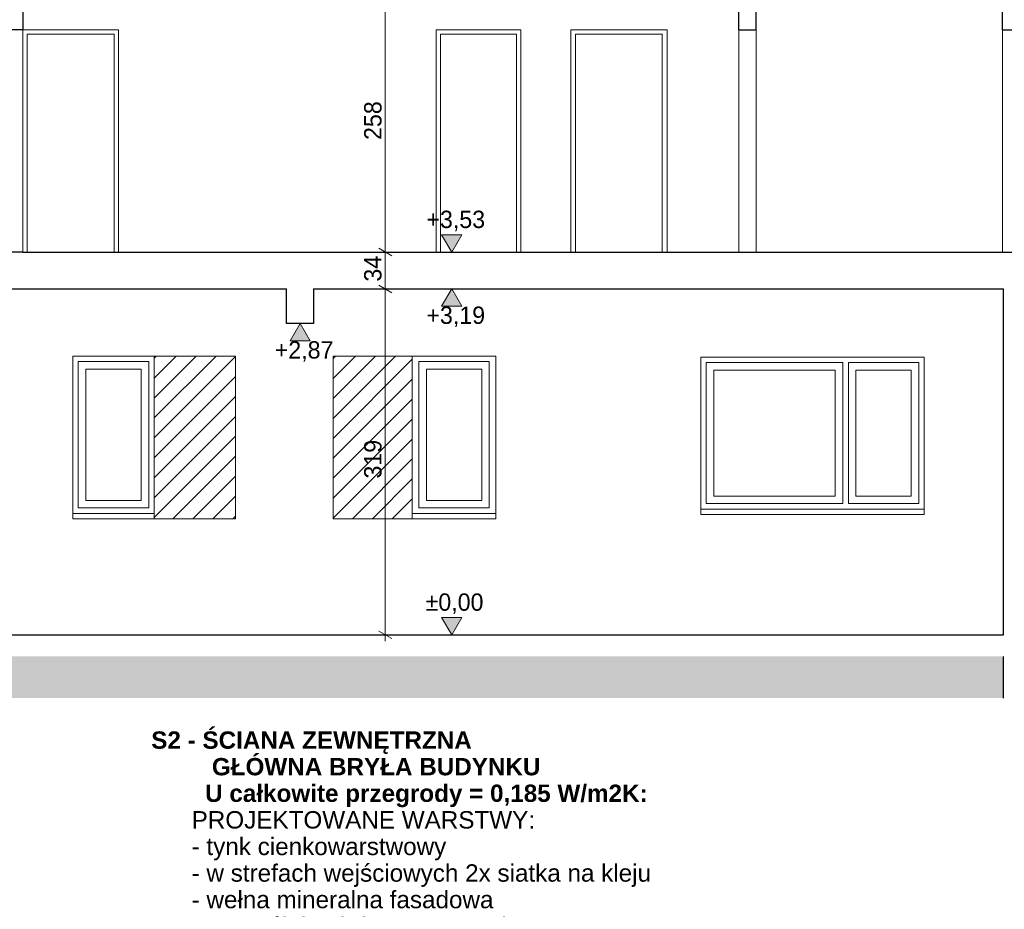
# Model space of a CAD drawing. Extents: x -547885 to -186295, y -25370 to 156194.
# Tile 105 of 256: x -484058 to -474980, y -14861 to -6656. Entities that reach past the tile are written whole.
import ezdxf

# ---------------------------------------------------------------- set-up
doc = ezdxf.new("R2010")
doc.units = 0
doc.header["$MEASUREMENT"] = 0
for name, color, linetype, lineweight in [('Arch opisy_Nr_Pióra__5', 7, 'Continuous', 13), ('Arch stropy_Nr_Pióra__1', 7, 'Continuous', 25), ('arch wypelnienia_Nr_Pióra__18', 9, 'Continuous', 15), ('Arch zmurowania_Nr_Pióra__21', 7, 'Continuous', 9), ('INWENT WYMIARY_Nr_Pióra__21', 7, 'Continuous', 9), ('INWENT. DRZWI_Nr_Pióra__21', 7, 'Continuous', 9), ('INWENT.ŚCIANY_Nr_Pióra__1', 7, 'Continuous', 25), ('INWENT.ŚCIANY_Nr_Pióra__21', 7, 'Continuous', 9), ('INWENT.ŚCIANY_Nr_Pióra__5', 7, 'Continuous', 13), ('Istniejące schody_Nr_Pióra__5', 7, 'Continuous', 13)]:
    doc.layers.add(name, color=color, linetype=linetype, lineweight=lineweight)
doc.layers.add('INWENT WYMIARY', color=7, linetype='Continuous')
doc.layers.add('INWENT. OKNA_Nr_Pióra__9', color=7, linetype='Continuous', lineweight=9, true_color=0x3dad99)
doc.styles.add('GENERATED_STYLE_10', font='arial.ttf')
doc.styles.add('GENERATED_STYLE_2', font='txt')
doc.dimstyles.new('GENERATED_STYLE__4', dxfattribs={"dimtxt": 160.000002, "dimasz": 91.2, "dimexe": 0.18, "dimexo": 0, "dimgap": 0.09, "dimtad": 1, "dimdec": 0, "dimlfac": 0.1, "dimzin": 0, "dimdsep": 46, "dimtxsty": 'GENERATED_STYLE_2', "dimblk": 'ARROWHEAD_2', "dimblk1": 'ARROWHEAD_2', "dimblk2": 'ARROWHEAD_2', "dimcen": 0.09, "dimclrd": 7, "dimclre": 7, "dimclrt": 7, "dimazin": 0, "dimtfac": 1, "dimtdec": 4, "dimtmove": 0, "dimatfit": 3, "dimfxl": 0, "dimtolj": 1, "dimtzin": 0, "dimarcsym": 0})
pattern_1 = [(45, (0, 0), (-91.923878, 91.923878), [])]

# ---------------------------------------------------------------- blocks, each defined once
blk = doc.blocks.new('*D400')
at = {"layer": 'INWENT WYMIARY_Nr_Pióra__21', "linetype": 'Continuous'}
for p, q in [((-480598.3, -9139.6), (-480778.3, -9139.6)), ((-480748.3, -9105), (-480628.3, -9174.3)), ((-480688.3, -12329.6), (-480688.3, -9139.6)), ((-480598.3, -12329.6), (-480778.3, -12329.6)), ((-480748.3, -12295), (-480628.3, -12364.3)), ((-480688.3, -12388.3), (-480688.3, -12329.6))]:
    blk.add_line(p, q, dxfattribs=at)
at = {"layer": 'INWENT WYMIARY_Nr_Pióra__21', "char_height": 160, "attachment_point": 7, "rotation": 90, "style": 'GENERATED_STYLE_2'}
for s, insert in [('{163}', (-480720.3, -4808.3)), ('{25}', (-480720.3, -5539.9)), ('{14}', (-480904.3, -5992)), ('{26}', (-480720.3, -6459.1)), ('{258}', (-480720.3, -7765.6)), ('{34}', (-480720.3, -9072)), ('{319}', (-480720.3, -10888.2))]:
    blk.add_mtext(s, dxfattribs=dict(at, insert=insert))
blk = doc.blocks.new('ARROWHEAD_2')
at = {"color": 0, "linetype": 'Continuous', "lineweight": 0}
for p, q in [((0, 0), (-1, 0)), ((-0.378, -0.655), (0.378, 0.655))]:
    blk.add_line(p, q, dxfattribs=at)
blk = doc.blocks.new('*D401')
at = {"layer": 'INWENT WYMIARY_Nr_Pióra__21', "linetype": 'Continuous'}
for p, q in [((-480598.3, -8799.6), (-480778.3, -8799.6)), ((-480748.3, -8765), (-480628.3, -8834.3)), ((-480688.3, -9139.6), (-480688.3, -8799.6)), ((-480598.3, -9139.6), (-480778.3, -9139.6)), ((-480748.3, -9105), (-480628.3, -9174.3))]:
    blk.add_line(p, q, dxfattribs=at)
at = {"layer": 'INWENT WYMIARY_Nr_Pióra__21', "char_height": 160, "attachment_point": 7, "rotation": 90, "style": 'GENERATED_STYLE_2'}
for s, insert in [('{163}', (-480720.3, -4808.3)), ('{25}', (-480720.3, -5539.9)), ('{14}', (-480904.3, -5992)), ('{26}', (-480720.3, -6459.1)), ('{258}', (-480720.3, -7765.6)), ('{34}', (-480720.3, -9072)), ('{319}', (-480720.3, -10888.2))]:
    blk.add_mtext(s, dxfattribs=dict(at, insert=insert))
blk = doc.blocks.new('*D402')
at = {"layer": 'INWENT WYMIARY_Nr_Pióra__21', "linetype": 'Continuous'}
for p, q in [((-480598.3, -6219.6), (-480778.3, -6219.6)), ((-480748.3, -6185), (-480628.3, -6254.3)), ((-480688.3, -8799.6), (-480688.3, -6219.6)), ((-480598.3, -8799.6), (-480778.3, -8799.6)), ((-480748.3, -8765), (-480628.3, -8834.3))]:
    blk.add_line(p, q, dxfattribs=at)
at = {"layer": 'INWENT WYMIARY_Nr_Pióra__21', "char_height": 160, "attachment_point": 7, "rotation": 90, "style": 'GENERATED_STYLE_2'}
for s, insert in [('{163}', (-480720.3, -4808.3)), ('{25}', (-480720.3, -5539.9)), ('{14}', (-480904.3, -5992)), ('{26}', (-480720.3, -6459.1)), ('{258}', (-480720.3, -7765.6)), ('{34}', (-480720.3, -9072)), ('{319}', (-480720.3, -10888.2))]:
    blk.add_mtext(s, dxfattribs=dict(at, insert=insert))
blk = doc.blocks.new('*D403')
at = {"layer": 'INWENT WYMIARY_Nr_Pióra__21', "linetype": 'Continuous'}
for p, q in [((-480598.3, -5959.6), (-480778.3, -5959.6)), ((-480748.3, -5925), (-480628.3, -5994.3)), ((-480688.3, -6219.6), (-480688.3, -5959.6)), ((-480598.3, -6219.6), (-480778.3, -6219.6)), ((-480748.3, -6185), (-480628.3, -6254.3))]:
    blk.add_line(p, q, dxfattribs=at)
at = {"layer": 'INWENT WYMIARY_Nr_Pióra__21', "char_height": 160, "attachment_point": 7, "rotation": 90, "style": 'GENERATED_STYLE_2'}
for s, insert in [('{163}', (-480720.3, -4808.3)), ('{25}', (-480720.3, -5539.9)), ('{14}', (-480904.3, -5992)), ('{26}', (-480720.3, -6459.1)), ('{258}', (-480720.3, -7765.6)), ('{34}', (-480720.3, -9072)), ('{319}', (-480720.3, -10888.2))]:
    blk.add_mtext(s, dxfattribs=dict(at, insert=insert))
blk = doc.blocks.new('*D404')
at = {"layer": 'INWENT WYMIARY_Nr_Pióra__21', "linetype": 'Continuous'}
for p, q in [((-480748.3, -5785), (-480628.3, -5854.3)), ((-480598.3, -5819.6), (-480778.3, -5819.6)), ((-480688.3, -5959.6), (-480688.3, -5819.6)), ((-480598.3, -5959.6), (-480778.3, -5959.6)), ((-480748.3, -5925), (-480628.3, -5994.3))]:
    blk.add_line(p, q, dxfattribs=at)
at = {"layer": 'INWENT WYMIARY_Nr_Pióra__21', "char_height": 160, "attachment_point": 7, "rotation": 90, "style": 'GENERATED_STYLE_2'}
for s, insert in [('{163}', (-480720.3, -4808.3)), ('{25}', (-480720.3, -5539.9)), ('{14}', (-480904.3, -5992)), ('{26}', (-480720.3, -6459.1)), ('{258}', (-480720.3, -7765.6)), ('{34}', (-480720.3, -9072)), ('{319}', (-480720.3, -10888.2))]:
    blk.add_mtext(s, dxfattribs=dict(at, insert=insert))
blk = doc.blocks.new('*D405')
at = {"layer": 'INWENT WYMIARY_Nr_Pióra__21', "linetype": 'Continuous'}
for p, q in [((-480598.3, -5574.6), (-480778.3, -5574.6)), ((-480748.3, -5540), (-480628.3, -5609.3)), ((-480688.3, -5819.6), (-480688.3, -5574.6)), ((-480748.3, -5785), (-480628.3, -5854.3)), ((-480598.3, -5819.6), (-480778.3, -5819.6))]:
    blk.add_line(p, q, dxfattribs=at)
at = {"layer": 'INWENT WYMIARY_Nr_Pióra__21', "char_height": 160, "attachment_point": 7, "rotation": 90, "style": 'GENERATED_STYLE_2'}
for s, insert in [('{163}', (-480720.3, -4808.3)), ('{25}', (-480720.3, -5539.9)), ('{14}', (-480904.3, -5992)), ('{26}', (-480720.3, -6459.1)), ('{258}', (-480720.3, -7765.6)), ('{34}', (-480720.3, -9072)), ('{319}', (-480720.3, -10888.2))]:
    blk.add_mtext(s, dxfattribs=dict(at, insert=insert))
blk = doc.blocks.new('*D406')
at = {"layer": 'INWENT WYMIARY_Nr_Pióra__21', "linetype": 'Continuous'}
for p, q in [((-480688.3, -3939.6), (-480688.3, -3880.9)), ((-480598.3, -3939.6), (-480778.3, -3939.6)), ((-480628.3, -3974.3), (-480748.3, -3905)), ((-480688.3, -5574.6), (-480688.3, -3939.6)), ((-480598.3, -5574.6), (-480778.3, -5574.6)), ((-480748.3, -5540), (-480628.3, -5609.3))]:
    blk.add_line(p, q, dxfattribs=at)
at = {"layer": 'INWENT WYMIARY_Nr_Pióra__21', "char_height": 160, "attachment_point": 7, "rotation": 90, "style": 'GENERATED_STYLE_2'}
for s, insert in [('{163}', (-480720.3, -4808.3)), ('{25}', (-480720.3, -5539.9)), ('{14}', (-480904.3, -5992)), ('{26}', (-480720.3, -6459.1)), ('{258}', (-480720.3, -7765.6)), ('{34}', (-480720.3, -9072)), ('{319}', (-480720.3, -10888.2))]:
    blk.add_mtext(s, dxfattribs=dict(at, insert=insert))
blk = doc.blocks.new('Wymiary_28', base_point=(-480075.2, -9139.6))
at = {"layer": 'INWENT WYMIARY_Nr_Pióra__21', "linetype": 'Continuous'}
blk.add_hatch(color=256, dxfattribs=at).paths.add_polyline_path([(-480075.2, -9139.6), (-480168, -9299.6), (-479982.4, -9299.6)], flags=0)
for p, q in [((-480075.2, -9139.6), (-480195.2, -9139.6)), ((-480075.2, -9139.6), (-480168, -9299.6)), ((-480075.2, -9139.6), (-479955.2, -9139.6)), ((-479982.4, -9299.6), (-480075.2, -9139.6)), ((-480168, -9299.6), (-479982.4, -9299.6))]:
    blk.add_line(p, q, dxfattribs=at)
at = {"layer": 'INWENT WYMIARY_Nr_Pióra__21', "insert": (-480308.6, -9491.6), "char_height": 160, "attachment_point": 7, "style": 'GENERATED_STYLE_2'}
blk.add_mtext('{+3,19}', dxfattribs=at)
blk = doc.blocks.new('Wymiary_29', base_point=(-480075.2, -8799.6))
at = {"layer": 'INWENT WYMIARY_Nr_Pióra__21', "linetype": 'Continuous'}
blk.add_hatch(color=256, dxfattribs=at).paths.add_polyline_path([(-480075.2, -8799.6), (-480168, -8639.6), (-479982.4, -8639.6)], flags=0)
for p, q in [((-480075.2, -8799.6), (-480168, -8639.6)), ((-480168, -8639.6), (-479982.4, -8639.6)), ((-479982.4, -8639.6), (-480075.2, -8799.6)), ((-480075.2, -8799.6), (-480195.2, -8799.6)), ((-480075.2, -8799.6), (-479955.2, -8799.6))]:
    blk.add_line(p, q, dxfattribs=at)
at = {"layer": 'INWENT WYMIARY_Nr_Pióra__21', "insert": (-480308.6, -8607.6), "char_height": 160, "attachment_point": 7, "style": 'GENERATED_STYLE_2'}
blk.add_mtext('{+3,53}', dxfattribs=at)
blk = doc.blocks.new('Wymiary_30', base_point=(-480075.2, -12329.6))
at = {"layer": 'INWENT WYMIARY_Nr_Pióra__21', "linetype": 'Continuous'}
blk.add_hatch(color=256, dxfattribs=at).paths.add_polyline_path([(-480075.2, -12329.6), (-480168, -12169.6), (-479982.4, -12169.6)], flags=0)
for p, q in [((-480075.2, -12329.6), (-480168, -12169.6)), ((-480168, -12169.6), (-479982.4, -12169.6)), ((-479982.4, -12169.6), (-480075.2, -12329.6)), ((-480075.2, -12329.6), (-480195.2, -12329.6)), ((-480075.2, -12329.6), (-479955.2, -12329.6))]:
    blk.add_line(p, q, dxfattribs=at)
at = {"layer": 'INWENT WYMIARY_Nr_Pióra__21', "insert": (-480316.1, -12137.6), "char_height": 160, "attachment_point": 7, "style": 'GENERATED_STYLE_2'}
blk.add_mtext('{±0,00}', dxfattribs=at)
blk = doc.blocks.new('Wymiary_76', base_point=(-481473.3, -9459.6))
at = {"layer": 'INWENT WYMIARY_Nr_Pióra__21', "linetype": 'Continuous'}
blk.add_hatch(color=256, dxfattribs=at).paths.add_polyline_path([(-481473.3, -9459.6), (-481566.1, -9619.6), (-481380.5, -9619.6)], flags=0)
for p, q in [((-481473.3, -9459.6), (-481593.3, -9459.6)), ((-481473.3, -9459.6), (-481566.1, -9619.6)), ((-481473.3, -9459.6), (-481353.3, -9459.6)), ((-481380.5, -9619.6), (-481473.3, -9459.6)), ((-481566.1, -9619.6), (-481380.5, -9619.6))]:
    blk.add_line(p, q, dxfattribs=at)
at = {"layer": 'INWENT WYMIARY_Nr_Pióra__21', "insert": (-481706.7, -9811.6), "char_height": 160, "attachment_point": 7, "style": 'GENERATED_STYLE_2'}
blk.add_mtext('{+2,87}', dxfattribs=at)

msp = doc.modelspace()

# ---------------------------------------------------------------- hatches: boundary and pattern name
at = {"layer": 'arch wypelnienia_Nr_Pióra__18', "linetype": 'Continuous'}
msp.add_hatch(color=256, dxfattribs=at).paths.add_polyline_path([(-488348.3, -12529.6), (-474988.3, -12529.6), (-474988.3, -12913.5), (-488348.3, -12913.5)], flags=0)
at = {"layer": 'Arch zmurowania_Nr_Pióra__21', "linetype": 'Continuous'}
h = msp.add_hatch(dxfattribs=at)
h.set_pattern_fill('Common_Brick', color=256, style=0, pattern_type=2)
h.set_pattern_definition(pattern_1)
h.paths.add_polyline_path([(-482818.3, -11259.6), (-482068.3, -11259.6), (-482068.3, -9759.6), (-482818.3, -9759.6)], flags=0)
h = msp.add_hatch(dxfattribs=at)
h.set_pattern_fill('Common_Brick', color=256, style=0, pattern_type=2)
h.set_pattern_definition(pattern_1)
h.paths.add_polyline_path([(-481168.3, -11259.6), (-480438.7, -11259.6), (-480438.7, -9759.6), (-481168.3, -9759.6)], flags=0)

# ---------------------------------------------------------------- linework, layer by layer
at = {"layer": 'Arch stropy_Nr_Pióra__1', "linetype": 'Continuous'}
for p, q in [((-484028.3, -8799.6), (-484188.3, -8799.6)), ((-484028.3, -8799.6), (-474998.3, -8799.6)), ((-474998.3, -8799.6), (-474723.3, -8799.6)), ((-488348.3, -9139.6), (-481598.3, -9139.6)), ((-481598.3, -9459.6), (-481598.3, -9139.6)), ((-481348.3, -9139.6), (-481348.3, -9459.6)), ((-481348.3, -9139.6), (-474988.3, -9139.6)), ((-481348.3, -9459.6), (-481598.3, -9459.6)), ((-488348.3, -12329.6), (-474988.3, -12329.6))]:
    msp.add_line(p, q, dxfattribs=at)
at = {"layer": 'Arch zmurowania_Nr_Pióra__21', "linetype": 'Continuous', "flags": 128}
for points in [[(-482818.3, -11259.6), (-482068.3, -11259.6), (-482068.3, -9759.6), (-482818.3, -9759.6)], [(-481168.3, -11259.6), (-480438.7, -11259.6), (-480438.7, -9759.6), (-481168.3, -9759.6)]]:
    msp.add_lwpolyline(points, close=True, dxfattribs=at)
at = {"layer": 'INWENT. DRZWI_Nr_Pióra__21', "linetype": 'Continuous'}
for p, q in [((-483988.3, -6789.6), (-483988.3, -8799.6)), ((-483188.3, -6789.6), (-483988.3, -6789.6)), ((-483188.3, -6789.6), (-483188.3, -8799.6)), ((-480178.7, -8799.6), (-480178.7, -6789.6)), ((-479478.7, -6789.6), (-480178.7, -6789.6)), ((-479478.7, -8799.6), (-479478.7, -6789.6)), ((-478933.3, -6789.6), (-478933.3, -8799.6)), ((-478133.3, -6789.6), (-478933.3, -6789.6)), ((-478133.3, -6789.6), (-478133.3, -8799.6))]:
    msp.add_line(p, q, dxfattribs=at)
at = {"layer": 'INWENT. OKNA_Nr_Pióra__9', "linetype": 'Continuous'}
for p, q in [((-477778.3, -9769.6), (-477778.3, -11129.6)), ((-475718.3, -9769.6), (-477778.3, -9769.6)), ((-475718.3, -11129.6), (-475718.3, -9769.6)), ((-483518.3, -11159.6), (-483518.3, -9809.6)), ((-482868.3, -9809.6), (-483518.3, -9809.6)), ((-483448.3, -11089.6), (-483448.3, -9879.6)), ((-482938.3, -9879.6), (-483448.3, -9879.6)), ((-482938.3, -11089.6), (-482938.3, -9879.6)), ((-482868.3, -11159.6), (-482868.3, -9809.6)), ((-479728.3, -9809.6), (-480378.3, -9809.6)), ((-480378.3, -11159.6), (-480378.3, -9809.6)), ((-479798.3, -9879.6), (-480308.3, -9879.6)), ((-480308.3, -11089.6), (-480308.3, -9879.6)), ((-479798.3, -11089.6), (-479798.3, -9879.6)), ((-479728.3, -11159.6), (-479728.3, -9809.6)), ((-477728.3, -11119.6), (-477728.3, -9819.6)), ((-477728.3, -9819.6), (-476468.3, -9819.6)), ((-477658.3, -11049.6), (-477658.3, -9889.6)), ((-477658.3, -9889.6), (-476538.3, -9889.6)), ((-476538.3, -11049.6), (-476538.3, -9889.6)), ((-476468.3, -11119.6), (-476468.3, -9819.6)), ((-476418.3, -9819.6), (-475768.3, -9819.6)), ((-476418.3, -11119.6), (-476418.3, -9819.6)), ((-476348.3, -11049.6), (-476348.3, -9889.6)), ((-476348.3, -9889.6), (-475838.3, -9889.6)), ((-475838.3, -11049.6), (-475838.3, -9889.6)), ((-475768.3, -11119.6), (-475768.3, -9819.6)), ((-477658.3, -11049.6), (-476538.3, -11049.6)), ((-476348.3, -11049.6), (-475838.3, -11049.6)), ((-482868.3, -11159.6), (-483518.3, -11159.6)), ((-482938.3, -11089.6), (-483448.3, -11089.6)), ((-479728.3, -11159.6), (-480378.3, -11159.6)), ((-479798.3, -11089.6), (-480308.3, -11089.6)), ((-477728.3, -11119.6), (-476468.3, -11119.6)), ((-476418.3, -11119.6), (-475768.3, -11119.6))]:
    msp.add_line(p, q, dxfattribs=at)
at = {"layer": 'INWENT.ŚCIANY_Nr_Pióra__1', "linetype": 'Continuous'}
for p, q in [((-484028.3, -6219.6), (-484028.3, -6749.6)), ((-477428.3, -6749.6), (-477428.3, -6219.6)), ((-477268.3, -6749.6), (-477268.3, -6219.6)), ((-474998.3, -6749.6), (-474998.3, -6219.6)), ((-484028.3, -6749.6), (-484188.3, -6749.6)), ((-477428.3, -6749.6), (-477268.3, -6749.6)), ((-474998.3, -6749.6), (-474723.3, -6749.6)), ((-474988.3, -12329.6), (-474988.3, -9139.6)), ((-474988.3, -12913.5), (-474988.3, -12529.6))]:
    msp.add_line(p, q, dxfattribs=at)
at = {"layer": 'INWENT.ŚCIANY_Nr_Pióra__21', "linetype": 'Continuous'}
for p, q in [((-484028.3, -6749.6), (-484028.3, -8799.6)), ((-483148.3, -6749.6), (-484028.3, -6749.6)), ((-483148.3, -8799.6), (-483148.3, -6749.6)), ((-480218.7, -8799.6), (-480218.7, -6749.6)), ((-479438.7, -6749.6), (-480218.7, -6749.6)), ((-479438.7, -8799.6), (-479438.7, -6749.6)), ((-478978.3, -8799.6), (-478978.3, -6749.6)), ((-478088.3, -6749.6), (-478978.3, -6749.6)), ((-478088.3, -8799.6), (-478088.3, -6749.6)), ((-474998.3, -8799.6), (-474998.3, -6749.6)), ((-484028.3, -8799.6), (-484028.3, -7122.2)), ((-483568.3, -11259.6), (-483568.3, -9759.6)), ((-482068.3, -11259.6), (-482068.3, -9759.6)), ((-481168.3, -11259.6), (-481168.3, -9759.6)), ((-479668.3, -11259.6), (-479668.3, -9759.6)), ((-477778.3, -11219.6), (-477778.3, -9769.6)), ((-475718.3, -11219.6), (-475718.3, -9769.6))]:
    msp.add_line(p, q, dxfattribs=at)
at = {"layer": 'INWENT.ŚCIANY_Nr_Pióra__5', "linetype": 'Continuous'}
for p, q in [((-477428.3, -6749.6), (-477428.3, -8799.6)), ((-477268.3, -6749.6), (-477268.3, -8799.6))]:
    msp.add_line(p, q, dxfattribs=at)
at = {"layer": 'Istniejące schody_Nr_Pióra__5', "linetype": 'Continuous'}
for p, q in [((-482068.3, -9759.6), (-483568.3, -9759.6)), ((-479668.3, -9759.6), (-481168.3, -9759.6)), ((-475718.3, -9769.6), (-477778.3, -9769.6)), ((-482818.3, -11209.6), (-483568.3, -11209.6)), ((-479668.3, -11209.6), (-480438.7, -11209.6)), ((-475718.3, -11169.6), (-477778.3, -11169.6)), ((-475718.3, -11219.6), (-477778.3, -11219.6)), ((-482068.3, -11259.6), (-483568.3, -11259.6)), ((-479668.3, -11259.6), (-481168.3, -11259.6))]:
    msp.add_line(p, q, dxfattribs=at)

# ---------------------------------------------------------------- block references
at = {"layer": 'INWENT WYMIARY', "linetype": 'Continuous'}
for name, p in [('Wymiary_29', (-480075.2, -8799.6)), ('Wymiary_28', (-480075.2, -9139.6)), ('Wymiary_76', (-481473.3, -9459.6)), ('Wymiary_30', (-480075.2, -12329.6))]:
    msp.add_blockref(name, p, dxfattribs=at)

# ---------------------------------------------------------------- texts
at = {"layer": 'Arch opisy_Nr_Pióra__5', "linetype": 'Continuous', "insert": (-482845.4, -13220.4), "char_height": 160, "width": 7802.027, "attachment_point": 1, "line_spacing_factor": 0.919251, "style": 'GENERATED_STYLE_10'}
msp.add_mtext('\\A1;{\\fArial|b1|i0|c0|p38;S2 - ŚCIANA ZEWNĘTRZNA\\P         GŁÓWNA BRYŁA BUDYNKU\\P        U całkowite przegrody = 0,185 W/m2K:\\P\\fArial|b0|i0|c0|p38;      PROJEKTOWANE WARSTWY:\\P      - tynk cienkowarstwowy\\P      - w strefach wejściowych 2x siatka na kleju\\P      - wełna mineralna fasadowa \\P        o współ. lambda = 0,035 W/mK - 15 cm  \\P      ISTNIEJĄCE WARSTWY:\\P      - ściana z cegły kratówki - 60 cm\\P      - istniejący tynk}', dxfattribs=at)

# ---------------------------------------------------------------- dimensions: what is measured, and where the dimension line sits
at = {"layer": 'INWENT WYMIARY', "linetype": 'Continuous'}
for base, p1, p2, picture, middle in [((-480688.3492, -12329.6149), (-480576.115, -5574.6112), (-483143.3011, -3939.6149), '*D406', (-480800.3492, -4626.1866)), ((-480688.3, -12329.6), (-481668.3, -12329.6), (-481398.8, -9139.6), '*D400', (-480800.3, -10706.1)), ((-480688.3, -12329.6), (-481398.8, -9139.6), (-481361.3, -8799.6), '*D401', (-480800.3, -8950.6)), ((-480688.3, -12329.6), (-481361.3, -8799.6), (-480786.2, -6219.6), '*D402', (-480800.3, -7583.5)), ((-480688.3, -12329.6), (-480786.2, -6219.6), (-480701.4, -5959.6), '*D403', (-480800.3, -6337.7)), ((-480688.3, -12329.6), (-480701.4, -5959.6), (-480633.5, -5819.6), '*D404', (-480984.3, -5870.6)), ((-480688.3492, -12329.6149), (-480633.4691, -5819.6149), (-480576.115, -5574.6112), '*D405', (-480800.3492, -5418.5136))]:
    dim = msp.add_linear_dim(base=base, p1=p1, p2=p2, angle=90, dimstyle='GENERATED_STYLE__4', dxfattribs=at)
    dim.commit()
    dim.dimension.update_dxf_attribs({"geometry": picture, "text_midpoint": middle})

doc.saveas('drawing.dxf')
